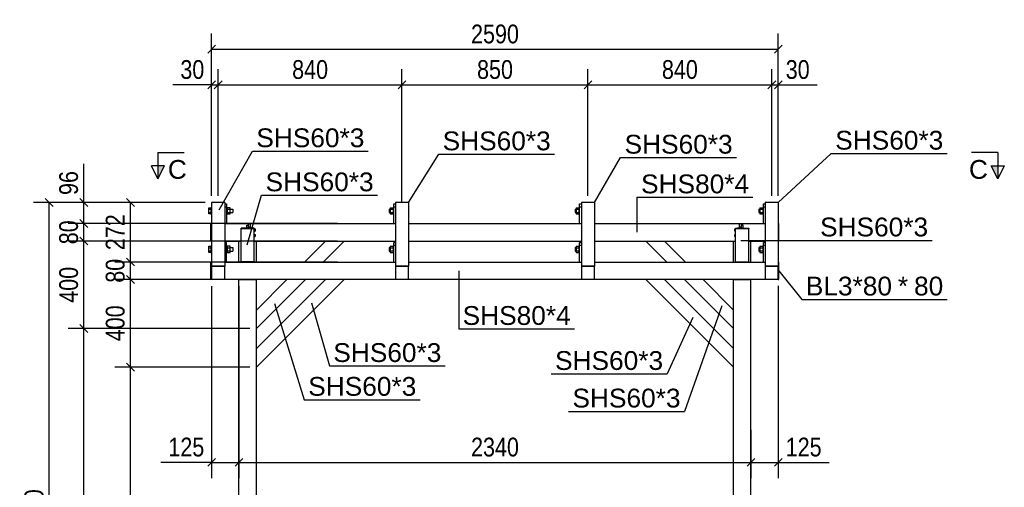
# Model space of a CAD drawing. Header units: millimetres. Extents: x 75 to 96588, y 16 to 10023.
# Tile 7 of 25: x 15721 to 20221, y 2539 to 4676. Entities that reach past the tile are written whole.
import ezdxf

# ---------------------------------------------------------------- set-up
doc = ezdxf.new("R2010")
doc.units = ezdxf.units.MM
doc.styles.add('Arial', font='ARIAL.TTF', dxfattribs={"height": 0.2})
doc.styles.add('Arial Narrow', font='ARIALN.TTF', dxfattribs={"height": 0.2})

# ---------------------------------------------------------------- blocks, each defined once
blk = doc.blocks.new('Part-76923 - 76567')
at = {"color": 7}
for p, q in [((16658.2, 3744.4), (17438.2, 3744.4)), ((17498.2, 3744.4), (18288.2, 3744.4)), ((18348.2, 3744.4), (19128.2, 3744.4)), ((16658.2, 3664.4), (16733.2, 3664.4)), ((16793.2, 3664.4), (17438.2, 3664.4)), ((17498.2, 3664.4), (18288.2, 3664.4)), ((18348.2, 3664.4), (18993.2, 3664.4)), ((19053.2, 3664.4), (19128.2, 3664.4))]:
    blk.add_line(p, q, dxfattribs=at)
blk = doc.blocks.new('Part-76938 - 76567')
at = {"color": 7}
for p, q in [((17498.2, 3841.1), (17438.2, 3841.1)), ((17438.2, 3841.1), (17438.2, 3840.9)), ((17498.2, 3840.9), (17438.2, 3840.9)), ((17498.2, 3841.1), (17498.2, 3840.9))]:
    blk.add_line(p, q, dxfattribs=at)
blk = doc.blocks.new('Bolt-76972 - 76567')
at = {"color": 7}
for p, q in [((17409.2, 3634.4), (17409.2, 3618.4)), ((17409.2, 3634.4), (17414.2, 3634.4)), ((17409.2, 3618.4), (17414.2, 3618.4)), ((17414.2, 3640.3), (17414.2, 3612.6)), ((17414.2, 3640.3), (17427.2, 3640.3)), ((17414.2, 3633.3), (17427.2, 3633.3)), ((17414.2, 3619.5), (17427.2, 3619.5)), ((17414.2, 3612.6), (17427.2, 3612.6)), ((17427.2, 3641.4), (17427.2, 3611.4)), ((17427.2, 3641.4), (17430.2, 3641.4)), ((17427.2, 3611.4), (17430.2, 3611.4))]:
    blk.add_line(p, q, dxfattribs=at)
blk = doc.blocks.new('Part-76587 - 76567')
at = {"color": 7}
for p, q in [((18983.2, 1012.6), (18983.2, 3488.4)), ((18983.2, 3488.4), (19063.2, 3488.4)), ((19063.2, 1012.6), (19063.2, 3488.4))]:
    blk.add_line(p, q, dxfattribs=at)
blk = doc.blocks.new('Part-76588 - 76567')
at = {"color": 7}
for p, q in [((18983.2, 3568.4), (18983.2, 3664.4)), ((18983.2, 3664.4), (18993.2, 3664.4)), ((19053.2, 3664.4), (19063.2, 3664.4)), ((19063.2, 3568.4), (19063.2, 3664.4))]:
    blk.add_line(p, q, dxfattribs=at)
blk = doc.blocks.new('Part-76589 - 76567')
at = {"color": 7}
for p, q in [((16723.2, 1012.6), (16723.2, 3488.4)), ((16723.2, 3488.4), (16803.2, 3488.4)), ((16803.2, 1012.6), (16803.2, 3488.4))]:
    blk.add_line(p, q, dxfattribs=at)
blk = doc.blocks.new('Part-76590 - 76567')
at = {"color": 7}
for p, q in [((16723.2, 3568.4), (16723.2, 3664.4)), ((16723.2, 3664.4), (16733.2, 3664.4)), ((16793.2, 3664.4), (16803.2, 3664.4)), ((16803.2, 3568.4), (16803.2, 3664.4))]:
    blk.add_line(p, q, dxfattribs=at)
blk = doc.blocks.new('Part-76962 - 76567')
at = {"color": 7}
for p, q in [((16759.2, 3723.6), (16759.2, 3736.3)), ((16759.2, 3736.3), (16767.2, 3736.3)), ((16759.2, 3723.6), (16767.2, 3723.6)), ((16767.2, 3723.6), (16767.2, 3727.2))]:
    blk.add_line(p, q, dxfattribs=at)
blk = doc.blocks.new('Part-76936 - 76567')
at = {"color": 7}
for p, q in [((19188.2, 3841.1), (19128.2, 3841.1)), ((19128.2, 3841.1), (19128.2, 3840.9)), ((19188.2, 3840.9), (19128.2, 3840.9)), ((19188.2, 3841.1), (19188.2, 3840.9))]:
    blk.add_line(p, q, dxfattribs=at)
blk = doc.blocks.new('Part-76932 - 76567')
at = {"color": 7}
for p, q in [((19188.2, 3744.4), (19191.2, 3744.4)), ((19191.2, 3664.4), (19191.2, 3744.4)), ((19188.2, 3664.4), (19191.2, 3664.4))]:
    blk.add_line(p, q, dxfattribs=at)
blk = doc.blocks.new('Part-76950 - 76567')
at = {"color": 7}
for p, q in [((19019.2, 3743.4), (19011.2, 3743.4)), ((19011.2, 3723.6), (19011.2, 3743.4)), ((19019.2, 3727.2), (19019.2, 3743.4)), ((19011.2, 3729.7), (19019.2, 3729.7))]:
    blk.add_line(p, q, dxfattribs=at)
blk = doc.blocks.new('Part-76952 - 76567')
at = {"color": 7}
for p, q in [((18993.2, 3723.6), (18993.2, 3722.1)), ((18993.2, 3723.6), (19053.2, 3723.6)), ((18993.2, 3722.1), (19053.2, 3722.1)), ((19053.2, 3723.6), (19053.2, 3722.1))]:
    blk.add_line(p, q, dxfattribs=at)
blk = doc.blocks.new('Part-93608 - 76567')
at = {"color": 7}
for p, q in [((19120.2, 3834.4), (19128.2, 3834.4)), ((19120.2, 3744.4), (19120.2, 3834.4)), ((19120.2, 3821.4), (19128.2, 3821.4)), ((19120.2, 3744.4), (19128.2, 3744.4))]:
    blk.add_line(p, q, dxfattribs=at)
blk = doc.blocks.new('Part-76921 - 76567')
at = {"color": 7}
for p, q in [((19188.2, 3840.9), (19128.2, 3840.9)), ((19128.2, 3840.9), (19128.2, 3549.5)), ((19188.2, 3840.9), (19188.2, 3549.5)), ((19188.2, 3549.5), (19128.2, 3549.5))]:
    blk.add_line(p, q, dxfattribs=at)
blk = doc.blocks.new('Part-76922 - 76567')
at = {"color": 7}
for p, q in [((16658.2, 3568.4), (17438.2, 3568.4)), ((17498.2, 3568.4), (18288.2, 3568.4)), ((18348.2, 3568.4), (19128.2, 3568.4)), ((16598.2, 3488.4), (16598.2, 3490.1)), ((19188.2, 3488.4), (16598.2, 3488.4)), ((19188.2, 3488.4), (19188.2, 3490.1))]:
    blk.add_line(p, q, dxfattribs=at)
blk = doc.blocks.new('Part-76924 - 76567')
at = {"color": 7}
for p, q in [((18993.2, 3569.7), (18993.2, 3722.1)), ((18993.2, 3722.1), (19053.2, 3722.1)), ((19053.2, 3569.7), (19053.2, 3722.1)), ((18993.2, 3569.7), (19053.2, 3569.7))]:
    blk.add_line(p, q, dxfattribs=at)
blk = doc.blocks.new('Part-76929 - 76567')
at = {"color": 7}
for p, q in [((16658.2, 3840.9), (16598.2, 3840.9)), ((16598.2, 3840.9), (16598.2, 3549.5)), ((16658.2, 3840.9), (16658.2, 3549.5)), ((16658.2, 3549.5), (16598.2, 3549.5))]:
    blk.add_line(p, q, dxfattribs=at)
blk = doc.blocks.new('Part-76930 - 76567')
at = {"color": 7}
for p, q in [((17498.2, 3840.9), (17438.2, 3840.9)), ((17438.2, 3840.9), (17438.2, 3549.5)), ((17498.2, 3840.9), (17498.2, 3549.5)), ((17498.2, 3549.5), (17438.2, 3549.5))]:
    blk.add_line(p, q, dxfattribs=at)
blk = doc.blocks.new('Part-76931 - 76567')
at = {"color": 7}
for p, q in [((18348.2, 3840.9), (18288.2, 3840.9)), ((18288.2, 3840.9), (18288.2, 3549.5)), ((18348.2, 3840.9), (18348.2, 3549.5)), ((18348.2, 3549.5), (18288.2, 3549.5))]:
    blk.add_line(p, q, dxfattribs=at)
blk = doc.blocks.new('Part-76933 - 76567')
at = {"color": 7}
for p, q in [((19188.2, 3568.4), (19191.2, 3568.4)), ((19191.2, 3488.4), (19191.2, 3568.4)), ((19188.2, 3488.4), (19188.2, 3490.1)), ((19188.2, 3488.4), (19191.2, 3488.4))]:
    blk.add_line(p, q, dxfattribs=at)
blk = doc.blocks.new('Part-76934 - 76567')
at = {"color": 7}
for p, q in [((16595.2, 3568.4), (16598.2, 3568.4)), ((16595.2, 3488.4), (16595.2, 3568.4)), ((16598.2, 3488.4), (16595.2, 3488.4)), ((16598.2, 3488.4), (16598.2, 3490.1))]:
    blk.add_line(p, q, dxfattribs=at)
blk = doc.blocks.new('Part-76935 - 76567')
at = {"color": 7}
for p, q in [((16595.2, 3744.4), (16598.2, 3744.4)), ((16595.2, 3664.4), (16595.2, 3744.4)), ((16598.2, 3664.4), (16595.2, 3664.4))]:
    blk.add_line(p, q, dxfattribs=at)
blk = doc.blocks.new('Part-76937 - 76567')
at = {"color": 7}
for p, q in [((18348.2, 3841.1), (18288.2, 3841.1)), ((18288.2, 3841.1), (18288.2, 3840.9)), ((18348.2, 3840.9), (18288.2, 3840.9)), ((18348.2, 3841.1), (18348.2, 3840.9))]:
    blk.add_line(p, q, dxfattribs=at)
blk = doc.blocks.new('Part-76939 - 76567')
at = {"color": 7}
for p, q in [((16658.2, 3841.1), (16598.2, 3841.1)), ((16598.2, 3841.1), (16598.2, 3840.9)), ((16658.2, 3840.9), (16598.2, 3840.9)), ((16658.2, 3841.1), (16658.2, 3840.9))]:
    blk.add_line(p, q, dxfattribs=at)
blk = doc.blocks.new('Part-76940 - 76567')
at = {"color": 7}
for p, q in [((19128.2, 3549.5), (19188.2, 3549.5)), ((19128.2, 3549.5), (19128.2, 3549.4)), ((19128.2, 3549.4), (19128.2, 3490.1)), ((19188.2, 3549.4), (19128.2, 3549.4)), ((19188.2, 3549.5), (19188.2, 3549.4)), ((19188.2, 3490.1), (19188.2, 3549.4)), ((19128.2, 3490.1), (19188.2, 3490.1))]:
    blk.add_line(p, q, dxfattribs=at)
blk = doc.blocks.new('Part-76941 - 76567')
at = {"color": 7}
for p, q in [((18288.2, 3549.5), (18348.2, 3549.5)), ((18288.2, 3549.5), (18288.2, 3549.4)), ((18288.2, 3549.4), (18288.2, 3490.1)), ((18348.2, 3549.4), (18288.2, 3549.4)), ((18348.2, 3549.5), (18348.2, 3549.4)), ((18348.2, 3490.1), (18348.2, 3549.4)), ((18288.2, 3490.1), (18348.2, 3490.1))]:
    blk.add_line(p, q, dxfattribs=at)
blk = doc.blocks.new('Part-76942 - 76567')
at = {"color": 7}
for p, q in [((17438.2, 3549.5), (17498.2, 3549.5)), ((17438.2, 3549.5), (17438.2, 3549.4)), ((17438.2, 3549.4), (17438.2, 3490.1)), ((17498.2, 3549.4), (17438.2, 3549.4)), ((17498.2, 3549.5), (17498.2, 3549.4)), ((17498.2, 3490.1), (17498.2, 3549.4)), ((17438.2, 3490.1), (17498.2, 3490.1))]:
    blk.add_line(p, q, dxfattribs=at)
blk = doc.blocks.new('Part-76943 - 76567')
at = {"color": 7}
for p, q in [((16598.2, 3549.5), (16658.2, 3549.5)), ((16598.2, 3549.5), (16598.2, 3549.4)), ((16598.2, 3549.4), (16598.2, 3490.1)), ((16658.2, 3549.4), (16598.2, 3549.4)), ((16658.2, 3549.5), (16658.2, 3549.4)), ((16658.2, 3490.1), (16658.2, 3549.4)), ((16598.2, 3490.1), (16658.2, 3490.1))]:
    blk.add_line(p, q, dxfattribs=at)
blk = doc.blocks.new('Part-76948 - 76567')
at = {"color": 7}
for p, q in [((18993.2, 3568.4), (18993.2, 3569.7)), ((18993.2, 3569.7), (19053.2, 3569.7)), ((19053.2, 3569.7), (19053.2, 3568.4))]:
    blk.add_line(p, q, dxfattribs=at)
blk = doc.blocks.new('Part-76951 - 76567')
at = {"color": 7}
for p, q in [((19027.2, 3736.3), (19019.2, 3736.3)), ((19027.2, 3723.6), (19027.2, 3736.3)), ((19019.2, 3723.6), (19019.2, 3727.2)), ((19027.2, 3723.6), (19019.2, 3723.6))]:
    blk.add_line(p, q, dxfattribs=at)
blk = doc.blocks.new('Bolt-76953 - 76567')
at = {"color": 7}
for p, q in [((18989.2, 3709.8), (18989.2, 3719.5)), ((18989.2, 3719.5), (18993.2, 3719.5)), ((18989.2, 3709.6), (18989.2, 3709.8)), ((18989.2, 3709.6), (18993.2, 3709.6)), ((18989.2, 3685.2), (18989.2, 3694.9)), ((18989.2, 3694.9), (18993.2, 3694.9)), ((19001.2, 3723.6), (19001.2, 3724.2)), ((19001.2, 3724.2), (19009.2, 3724.2)), ((19009.2, 3723.6), (19009.2, 3724.4)), ((19009.2, 3724.4), (19011.2, 3724.4)), ((19027.2, 3724.4), (19029.2, 3724.4)), ((19029.2, 3723.6), (19029.2, 3724.4)), ((18989.2, 3685), (18989.2, 3685.2)), ((18989.2, 3685), (18993.2, 3685))]:
    blk.add_line(p, q, dxfattribs=at)
blk = doc.blocks.new('Part-76954 - 76567')
at = {"color": 7}
for p, q in [((16733.2, 3569.7), (16733.2, 3722.1)), ((16733.2, 3722.1), (16793.2, 3722.1)), ((16793.2, 3569.7), (16793.2, 3722.1)), ((16733.2, 3569.7), (16793.2, 3569.7))]:
    blk.add_line(p, q, dxfattribs=at)
blk = doc.blocks.new('Part-93605 - 76567')
at = {"color": 7}
for p, q in [((18280.2, 3834.4), (18288.2, 3834.4)), ((18280.2, 3744.4), (18280.2, 3834.4)), ((18280.2, 3821.4), (18288.2, 3821.4)), ((18280.2, 3744.4), (18288.2, 3744.4))]:
    blk.add_line(p, q, dxfattribs=at)
blk = doc.blocks.new('Part-76958 - 76567')
at = {"color": 7}
for p, q in [((16793.2, 3569.7), (16733.2, 3569.7)), ((16733.2, 3569.7), (16733.2, 3568.4)), ((16793.2, 3568.4), (16793.2, 3569.7))]:
    blk.add_line(p, q, dxfattribs=at)
blk = doc.blocks.new('Part-76961 - 76567')
at = {"color": 7}
for p, q in [((16767.2, 3727.2), (16767.2, 3743.4)), ((16767.2, 3743.4), (16775.2, 3743.4)), ((16775.2, 3723.6), (16775.2, 3743.4)), ((16767.2, 3729.7), (16775.2, 3729.7))]:
    blk.add_line(p, q, dxfattribs=at)
blk = doc.blocks.new('Part-76963 - 76567')
at = {"color": 7}
for p, q in [((16793.2, 3723.6), (16733.2, 3723.6)), ((16733.2, 3722.1), (16733.2, 3723.6)), ((16793.2, 3722.1), (16733.2, 3722.1)), ((16793.2, 3722.1), (16793.2, 3723.6))]:
    blk.add_line(p, q, dxfattribs=at)
blk = doc.blocks.new('Bolt-76964 - 76567')
at = {"color": 7}
for p, q in [((16757.2, 3723.6), (16757.2, 3724.4)), ((16757.2, 3724.4), (16759.2, 3724.4)), ((16775.2, 3724.4), (16777.2, 3724.4)), ((16777.2, 3723.6), (16777.2, 3724.4)), ((16785.2, 3724.2), (16777.2, 3724.2)), ((16785.2, 3723.6), (16785.2, 3724.2)), ((16793.2, 3719.5), (16797.2, 3719.5)), ((16793.2, 3709.6), (16797.2, 3709.6)), ((16793.2, 3694.9), (16797.2, 3694.9)), ((16797.2, 3719.5), (16797.2, 3709.6)), ((16797.2, 3694.9), (16797.2, 3685)), ((16793.2, 3685), (16797.2, 3685))]:
    blk.add_line(p, q, dxfattribs=at)
blk = doc.blocks.new('Part-76971 - 76567')
at = {"color": 7}
for p, q in [((17430.2, 3658.4), (17438.2, 3658.4)), ((17430.2, 3568.4), (17430.2, 3658.4)), ((17430.2, 3645.4), (17438.2, 3645.4)), ((17430.2, 3568.4), (17438.2, 3568.4))]:
    blk.add_line(p, q, dxfattribs=at)
blk = doc.blocks.new('Part-76974 - 76567')
at = {"color": 7}
for p, q in [((16666.1, 3658.4), (16658.2, 3658.4)), ((16658.2, 3645.4), (16666.1, 3645.4)), ((16666.1, 3568.4), (16666.1, 3658.4))]:
    blk.add_line(p, q, dxfattribs=at)
blk = doc.blocks.new('Bolt-76975 - 76567')
at = {"color": 7}
for p, q in [((16585.2, 3640.3), (16595.2, 3640.3)), ((16585.2, 3612.6), (16585.2, 3640.3)), ((16585.2, 3633.3), (16595.2, 3633.3)), ((16585.2, 3619.5), (16595.2, 3619.5)), ((16595.2, 3612.6), (16585.2, 3612.6)), ((16595.2, 3641.4), (16595.2, 3611.4)), ((16595.2, 3641.4), (16598.2, 3641.4)), ((16595.2, 3611.4), (16598.2, 3611.4)), ((16666.1, 3641.4), (16669.1, 3641.4)), ((16666.1, 3611.4), (16669.1, 3611.4)), ((16669.1, 3641.4), (16669.1, 3611.4)), ((16682.1, 3640.3), (16669.1, 3640.3)), ((16669.1, 3633.3), (16682.1, 3633.3)), ((16669.1, 3619.5), (16682.1, 3619.5)), ((16669.1, 3612.6), (16682.1, 3612.6)), ((16682.1, 3612.6), (16682.1, 3640.3)), ((16682.1, 3634.4), (16695.2, 3634.4)), ((16682.1, 3618.4), (16695.2, 3618.4)), ((16695.2, 3634.4), (16695.2, 3618.4))]:
    blk.add_line(p, q, dxfattribs=at)
blk = doc.blocks.new('Part-76979 - 76567')
at = {"color": 7}
for p, q in [((17430.2, 3834.4), (17438.2, 3834.4)), ((17430.2, 3744.4), (17430.2, 3834.4)), ((17430.2, 3821.4), (17438.2, 3821.4)), ((17430.2, 3744.4), (17438.2, 3744.4))]:
    blk.add_line(p, q, dxfattribs=at)
blk = doc.blocks.new('Part-76980 - 76567')
at = {"color": 7}
for p, q in [((16658.2, 3834.4), (16666.2, 3834.4)), ((16666.2, 3834.4), (16666.2, 3744.4)), ((16658.2, 3821.4), (16666.2, 3821.4)), ((16666.2, 3744.4), (16658.2, 3744.4))]:
    blk.add_line(p, q, dxfattribs=at)
blk = doc.blocks.new('Bolt-76983 - 76567')
at = {"color": 7}
for p, q in [((17409.2, 3810.4), (17409.2, 3794.4)), ((17409.2, 3810.4), (17414.2, 3810.4)), ((17409.2, 3794.4), (17414.2, 3794.4)), ((17414.2, 3816.3), (17414.2, 3788.6)), ((17414.2, 3816.3), (17427.2, 3816.3)), ((17414.2, 3809.3), (17427.2, 3809.3)), ((17414.2, 3795.5), (17427.2, 3795.5)), ((17414.2, 3788.6), (17427.2, 3788.6)), ((17427.2, 3817.4), (17427.2, 3787.4)), ((17427.2, 3817.4), (17430.2, 3817.4)), ((17427.2, 3787.4), (17430.2, 3787.4))]:
    blk.add_line(p, q, dxfattribs=at)
blk = doc.blocks.new('Bolt-76984 - 76567')
at = {"color": 7}
for p, q in [((16585.2, 3816.3), (16595.2, 3816.3)), ((16585.2, 3788.6), (16585.2, 3816.3)), ((16585.2, 3809.3), (16595.2, 3809.3)), ((16585.2, 3795.5), (16595.2, 3795.5)), ((16595.2, 3788.6), (16585.2, 3788.6)), ((16595.2, 3817.4), (16595.2, 3787.4)), ((16595.2, 3817.4), (16598.2, 3817.4)), ((16595.2, 3787.4), (16598.2, 3787.4)), ((16666.2, 3817.4), (16669.2, 3817.4)), ((16666.2, 3787.4), (16669.2, 3787.4)), ((16669.2, 3817.4), (16669.2, 3787.4)), ((16682.2, 3816.3), (16669.2, 3816.3)), ((16669.2, 3809.3), (16682.2, 3809.3)), ((16669.2, 3795.5), (16682.2, 3795.5)), ((16669.2, 3788.6), (16682.2, 3788.6)), ((16682.2, 3788.6), (16682.2, 3816.3)), ((16682.2, 3810.4), (16695.2, 3810.4)), ((16682.2, 3794.4), (16695.2, 3794.4)), ((16695.2, 3810.4), (16695.2, 3794.4))]:
    blk.add_line(p, q, dxfattribs=at)
blk = doc.blocks.new('Part-77001 - 76567')
at = {"color": 7}
for p, q in [((18583.2, 3664.4), (18679.2, 3568.4)), ((18668.1, 3664.4), (18764.1, 3568.4)), ((18759.2, 3488.4), (18983.2, 3264.4)), ((18844.1, 3488.4), (18983.2, 3349.3))]:
    blk.add_line(p, q, dxfattribs=at)
blk = doc.blocks.new('Part-77004 - 76567')
at = {"color": 7}
for p, q in [((17022.4, 3568.4), (17118.4, 3664.4)), ((17107.2, 3568.4), (17203.2, 3664.4)), ((16803.2, 3349.3), (16942.4, 3488.4)), ((16803.2, 3264.4), (17027.2, 3488.4))]:
    blk.add_line(p, q, dxfattribs=at)
blk = doc.blocks.new('Part-77007 - 76567')
at = {"color": 7}
for p, q in [((18583.2, 3488.4), (18983.2, 3088.4)), ((18668.1, 3488.4), (18983.2, 3173.3))]:
    blk.add_line(p, q, dxfattribs=at)
blk = doc.blocks.new('Part-93599 - 76567')
at = {"color": 7}
for p, q in [((18280.2, 3658.4), (18288.2, 3658.4)), ((18280.2, 3568.4), (18280.2, 3658.4)), ((18280.2, 3645.4), (18288.2, 3645.4)), ((18280.2, 3568.4), (18288.2, 3568.4))]:
    blk.add_line(p, q, dxfattribs=at)
blk = doc.blocks.new('Part-77008 - 76567')
at = {"color": 7}
for p, q in [((16803.2, 3173.3), (17118.4, 3488.4)), ((16803.2, 3088.4), (17203.2, 3488.4))]:
    blk.add_line(p, q, dxfattribs=at)
blk = doc.blocks.new('Bolt-93600 - 76567')
at = {"color": 7}
for p, q in [((18259.2, 3634.4), (18259.2, 3618.4)), ((18259.2, 3634.4), (18264.2, 3634.4)), ((18259.2, 3618.4), (18264.2, 3618.4)), ((18264.2, 3640.3), (18264.2, 3612.6)), ((18264.2, 3640.3), (18277.2, 3640.3)), ((18264.2, 3633.3), (18277.2, 3633.3)), ((18264.2, 3619.5), (18277.2, 3619.5)), ((18264.2, 3612.6), (18277.2, 3612.6)), ((18277.2, 3641.4), (18277.2, 3611.4)), ((18277.2, 3641.4), (18280.2, 3641.4)), ((18277.2, 3611.4), (18280.2, 3611.4))]:
    blk.add_line(p, q, dxfattribs=at)
blk = doc.blocks.new('Part-93602 - 76567')
at = {"color": 7}
for p, q in [((19120.2, 3658.4), (19128.2, 3658.4)), ((19120.2, 3568.4), (19120.2, 3658.4)), ((19120.2, 3645.4), (19128.2, 3645.4)), ((19120.2, 3568.4), (19128.2, 3568.4))]:
    blk.add_line(p, q, dxfattribs=at)
blk = doc.blocks.new('Bolt-93603 - 76567')
at = {"color": 7}
for p, q in [((19099.2, 3634.4), (19099.2, 3618.4)), ((19099.2, 3634.4), (19104.2, 3634.4)), ((19099.2, 3618.4), (19104.2, 3618.4)), ((19104.2, 3640.3), (19104.2, 3612.6)), ((19104.2, 3640.3), (19117.2, 3640.3)), ((19104.2, 3633.3), (19117.2, 3633.3)), ((19104.2, 3619.5), (19117.2, 3619.5)), ((19104.2, 3612.6), (19117.2, 3612.6)), ((19117.2, 3641.4), (19117.2, 3611.4)), ((19117.2, 3641.4), (19120.2, 3641.4)), ((19117.2, 3611.4), (19120.2, 3611.4))]:
    blk.add_line(p, q, dxfattribs=at)
blk = doc.blocks.new('Bolt-93606 - 76567')
at = {"color": 7}
for p, q in [((18259.2, 3810.4), (18259.2, 3794.4)), ((18259.2, 3810.4), (18264.2, 3810.4)), ((18259.2, 3794.4), (18264.2, 3794.4)), ((18264.2, 3816.3), (18264.2, 3788.6)), ((18264.2, 3816.3), (18277.2, 3816.3)), ((18264.2, 3809.3), (18277.2, 3809.3)), ((18264.2, 3795.5), (18277.2, 3795.5)), ((18264.2, 3788.6), (18277.2, 3788.6)), ((18277.2, 3817.4), (18277.2, 3787.4)), ((18277.2, 3817.4), (18280.2, 3817.4)), ((18277.2, 3787.4), (18280.2, 3787.4))]:
    blk.add_line(p, q, dxfattribs=at)
blk = doc.blocks.new('Bolt-93609 - 76567')
at = {"color": 7}
for p, q in [((19099.2, 3810.4), (19099.2, 3794.4)), ((19099.2, 3810.4), (19104.2, 3810.4)), ((19099.2, 3794.4), (19104.2, 3794.4)), ((19104.2, 3816.3), (19104.2, 3788.6)), ((19104.2, 3816.3), (19117.2, 3816.3)), ((19104.2, 3809.3), (19117.2, 3809.3)), ((19104.2, 3795.5), (19117.2, 3795.5)), ((19104.2, 3788.6), (19117.2, 3788.6)), ((19117.2, 3817.4), (19117.2, 3787.4)), ((19117.2, 3817.4), (19120.2, 3817.4)), ((19117.2, 3787.4), (19120.2, 3787.4))]:
    blk.add_line(p, q, dxfattribs=at)
blk = doc.blocks.new('StraightDimension-79346 - 76567')
at = {"color": 174}
for p, q in [((16245.1, 3070.4), (16209.1, 3106.4)), ((16773.2, 3088.4), (16155.1, 3088.4)), ((16227.1, 1000.6), (16227.1, 3088.4)), ((16693.2, 1000.6), (16155.1, 1000.6)), ((16209.1, 1018.6), (16245.1, 982.6))]:
    blk.add_line(p, q, dxfattribs=at)
at = {"color": 30, "style": 'Arial Narrow'}
blk.add_text('2088', height=85.9, rotation=90.0002, dxfattribs=at).set_placement((16200.1, 1935.1))
blk = doc.blocks.new('StraightDimension-79486 - 76567')
at = {"color": 174}
for p, q in [((16628.2, 3870.9), (16628.2, 4450.2)), ((17468.2, 3841.3), (17468.2, 4450.2)), ((16646.2, 4396.2), (16610.2, 4360.2)), ((16628.2, 4378.2), (17468.2, 4378.2)), ((17450.2, 4360.2), (17486.2, 4396.2))]:
    blk.add_line(p, q, dxfattribs=at)
at = {"color": 30, "style": 'Arial Narrow'}
blk.add_text('840', height=85.9, dxfattribs=at).set_placement((16966.2, 4405.2))
blk = doc.blocks.new('StraightDimension-79345 - 76567')
at = {"color": 174}
for p, q in [((17173.2, 3488.4), (16155.1, 3488.4)), ((16245.1, 3470.4), (16209.1, 3506.4)), ((16227.1, 3088.4), (16227.1, 3488.4)), ((16209.1, 3106.4), (16245.1, 3070.4)), ((16773.2, 3088.4), (16155.1, 3088.4))]:
    blk.add_line(p, q, dxfattribs=at)
at = {"color": 30, "style": 'Arial Narrow'}
blk.add_text('400', height=85.9, rotation=90.0002, dxfattribs=at).set_placement((16200.1, 3206.4))
blk = doc.blocks.new('StraightDimension-79704 - 76567')
at = {"color": 174}
for p, q in [((16723.2, 3458.4), (16723.2, 2581.2)), ((19063.2, 2802.5), (19063.2, 2581.2)), ((16741.2, 2671.2), (16705.2, 2635.2)), ((19045.2, 2635.2), (19081.2, 2671.2)), ((16723.2, 2653.2), (19063.2, 2653.2))]:
    blk.add_line(p, q, dxfattribs=at)
at = {"color": 30, "style": 'Arial Narrow'}
blk.add_text('2340', height=85.9, dxfattribs=at).set_placement((17783.8, 2680.2))
blk = doc.blocks.new('StraightDimension-79343 - 76567')
at = {"color": 174}
for p, q in [((16568.2, 3840.9), (16155.1, 3840.9)), ((16245.1, 3822.9), (16209.1, 3858.9)), ((16227.1, 3568.4), (16227.1, 3840.9)), ((17173.2, 3568.4), (16155.1, 3568.4)), ((16209.1, 3586.4), (16245.1, 3550.4))]:
    blk.add_line(p, q, dxfattribs=at)
at = {"color": 30, "style": 'Arial Narrow'}
blk.add_text('272', height=85.9, rotation=90.0002, dxfattribs=at).set_placement((16200.1, 3622.6))
blk = doc.blocks.new('StraightDimension-79401 - 76567')
at = {"color": 174}
for p, q in [((17173.2, 3664.4), (15942.2, 3664.4)), ((16032.2, 3646.4), (15996.2, 3682.4)), ((16014.2, 3264.4), (16014.2, 3664.4)), ((16773.2, 3264.4), (15942.2, 3264.4)), ((15996.2, 3282.4), (16032.2, 3246.4))]:
    blk.add_line(p, q, dxfattribs=at)
at = {"color": 30, "style": 'Arial Narrow'}
blk.add_text('400', height=85.9, rotation=90.0002, dxfattribs=at).set_placement((15987.2, 3382.4))
blk = doc.blocks.new('StraightDimension-79344 - 76567')
at = {"color": 174}
for p, q in [((17173.2, 3568.4), (16155.1, 3568.4)), ((16245.1, 3550.4), (16209.1, 3586.4)), ((16227.1, 3488.4), (16227.1, 3568.4)), ((17173.2, 3488.4), (16155.1, 3488.4)), ((16209.1, 3506.4), (16245.1, 3470.4))]:
    blk.add_line(p, q, dxfattribs=at)
at = {"color": 30, "style": 'Arial Narrow'}
blk.add_text('80', height=85.9, rotation=90.0002, dxfattribs=at).set_placement((16200.1, 3473.7))
blk = doc.blocks.new('StraightDimension-79399 - 76567')
at = {"color": 174}
for p, q in [((16014.2, 3840.9), (16014.2, 4017.8)), ((16014.2, 3840.9), (16014.2, 4017.8)), ((16568.2, 3840.9), (15942.2, 3840.9)), ((16032.2, 3822.9), (15996.2, 3858.9)), ((16014.2, 3744.4), (16014.2, 3840.9)), ((17173.2, 3744.4), (15942.2, 3744.4)), ((15996.2, 3762.4), (16032.2, 3726.4))]:
    blk.add_line(p, q, dxfattribs=at)
at = {"color": 30, "style": 'Arial Narrow'}
blk.add_text('96', height=85.9, rotation=90.0002, dxfattribs=at).set_placement((15987.2, 3874.7))
blk = doc.blocks.new('StraightDimension-79400 - 76567')
at = {"color": 174}
for p, q in [((17173.2, 3744.4), (15942.2, 3744.4)), ((16032.2, 3726.4), (15996.2, 3762.4)), ((16014.2, 3664.4), (16014.2, 3744.4)), ((17173.2, 3664.4), (15942.2, 3664.4)), ((15996.2, 3682.4), (16032.2, 3646.4))]:
    blk.add_line(p, q, dxfattribs=at)
at = {"color": 30, "style": 'Arial Narrow'}
blk.add_text('80', height=85.9, rotation=90.0002, dxfattribs=at).set_placement((15987.2, 3649.7))
blk = doc.blocks.new('StraightDimension-79402 - 76567')
at = {"color": 174}
for p, q in [((16773.2, 3264.4), (15942.2, 3264.4)), ((16032.2, 3246.4), (15996.2, 3282.4)), ((16014.2, 1000.6), (16014.2, 3264.4)), ((16693.2, 1000.6), (15942.2, 1000.6)), ((15996.2, 1018.6), (16032.2, 982.6))]:
    blk.add_line(p, q, dxfattribs=at)
at = {"color": 30, "style": 'Arial Narrow'}
blk.add_text('2264', height=85.9, rotation=90.0002, dxfattribs=at).set_placement((15987.2, 2023.1))
blk = doc.blocks.new('StraightDimension-79455 - 76567')
at = {"color": 174}
for p, q in [((16568.2, 3840.9), (15783.9, 3840.9)), ((15873.9, 3822.9), (15837.9, 3858.9)), ((15855.9, 1000.6), (15855.9, 3840.9)), ((16693.2, 1000.6), (15783.9, 1000.6)), ((15837.9, 1018.6), (15873.9, 982.6))]:
    blk.add_line(p, q, dxfattribs=at)
at = {"color": 30, "style": 'Arial Narrow'}
blk.add_text('2840', height=85.9, rotation=90.0002, dxfattribs=at).set_placement((15828.9, 2311.3))
blk = doc.blocks.new('StraightDimension-79472 - 76567')
at = {"color": 174}
for p, q in [((16598.2, 3870.9), (16598.2, 4612.7)), ((19188.2, 3870.9), (19188.2, 4612.7)), ((16616.2, 4558.7), (16580.2, 4522.7)), ((19170.2, 4522.7), (19206.2, 4558.7)), ((16598.2, 4540.7), (19188.2, 4540.7))]:
    blk.add_line(p, q, dxfattribs=at)
at = {"color": 30, "style": 'Arial Narrow'}
blk.add_text('2590', height=85.9, dxfattribs=at).set_placement((17783.8, 4567.7))
blk = doc.blocks.new('StraightDimension-79483 - 76567')
at = {"color": 174}
for p, q in [((19158.2, 3870.9), (19158.2, 4450.2)), ((19188.2, 3870.9), (19188.2, 4450.2)), ((19140.2, 4360.2), (19176.2, 4396.2)), ((19158.2, 4378.2), (19188.2, 4378.2)), ((19206.2, 4396.2), (19170.2, 4360.2)), ((19188.2, 4378.2), (19365.2, 4378.2)), ((19188.2, 4378.2), (19365.2, 4378.2))]:
    blk.add_line(p, q, dxfattribs=at)
at = {"color": 30, "style": 'Arial Narrow'}
blk.add_text('30', height=85.9, dxfattribs=at).set_placement((19222, 4405.2))
blk = doc.blocks.new('StraightDimension-79484 - 76567')
at = {"color": 174}
for p, q in [((18318.2, 3870.9), (18318.2, 4450.2)), ((19158.2, 3870.9), (19158.2, 4450.2)), ((18336.2, 4396.2), (18300.2, 4360.2)), ((18318.2, 4378.2), (19158.2, 4378.2)), ((19140.2, 4360.2), (19176.2, 4396.2))]:
    blk.add_line(p, q, dxfattribs=at)
at = {"color": 30, "style": 'Arial Narrow'}
blk.add_text('840', height=85.9, dxfattribs=at).set_placement((18656.2, 4405.2))
blk = doc.blocks.new('StraightDimension-79485 - 76567')
at = {"color": 174}
for p, q in [((17468.2, 3841.3), (17468.2, 4450.2)), ((18318.2, 3870.9), (18318.2, 4450.2)), ((17486.2, 4396.2), (17450.2, 4360.2)), ((17468.2, 4378.2), (18318.2, 4378.2)), ((18300.2, 4360.2), (18336.2, 4396.2))]:
    blk.add_line(p, q, dxfattribs=at)
at = {"color": 30, "style": 'Arial Narrow'}
blk.add_text('850', height=85.9, dxfattribs=at).set_placement((17811.2, 4405.2))
blk = doc.blocks.new('StraightDimension-79487 - 76567')
at = {"color": 174}
for p, q in [((16598.2, 3870.9), (16598.2, 4450.2)), ((16628.2, 3870.9), (16628.2, 4450.2)), ((16598.2, 4378.2), (16421.3, 4378.2)), ((16598.2, 4378.2), (16421.3, 4378.2)), ((16580.2, 4360.2), (16616.2, 4396.2)), ((16598.2, 4378.2), (16628.2, 4378.2)), ((16646.2, 4396.2), (16610.2, 4360.2))]:
    blk.add_line(p, q, dxfattribs=at)
at = {"color": 30, "style": 'Arial Narrow'}
blk.add_text('30', height=85.9, dxfattribs=at).set_placement((16455.1, 4405.2))
blk = doc.blocks.new('StraightDimension-79703 - 76567')
at = {"color": 174}
for p, q in [((19188.2, 3460.3), (19188.2, 2581.2)), ((19063.2, 2802.5), (19063.2, 2581.2)), ((19081.2, 2671.2), (19045.2, 2635.2)), ((19170.2, 2635.2), (19206.2, 2671.2)), ((19063.2, 2653.2), (19188.2, 2653.2)), ((19188.2, 2653.2), (19419.9, 2653.2)), ((19188.2, 2653.2), (19419.9, 2653.2))]:
    blk.add_line(p, q, dxfattribs=at)
at = {"color": 30, "style": 'Arial Narrow'}
blk.add_text('125', height=85.9, dxfattribs=at).set_placement((19222, 2680.2))
blk = doc.blocks.new('StraightDimension-79705 - 76567')
at = {"color": 174}
for p, q in [((16598.2, 3458.4), (16598.2, 2581.2)), ((16723.2, 3458.4), (16723.2, 2581.2)), ((16616.2, 2671.2), (16580.2, 2635.2)), ((16705.2, 2635.2), (16741.2, 2671.2)), ((16598.2, 2653.2), (16366.6, 2653.2)), ((16598.2, 2653.2), (16366.6, 2653.2)), ((16598.2, 2653.2), (16723.2, 2653.2))]:
    blk.add_line(p, q, dxfattribs=at)
at = {"color": 30, "style": 'Arial Narrow'}
blk.add_text('125', height=85.9, dxfattribs=at).set_placement((16400.4, 2680.2))
blk = doc.blocks.new('Mark-77034 - 76567')
at = {"color": 136}
for p, q in [((19017.1, 3667.6), (19361, 3667.6)), ((19361, 3667.6), (19890.8, 3667.6))]:
    blk.add_line(p, q, dxfattribs=at)
at = {"color": 30, "style": 'Arial'}
blk.add_text('SHS60*3', height=85.96, dxfattribs=at).set_placement((19379, 3685.6))
blk = doc.blocks.new('Mark-77032 - 76567')
at = {"color": 136}
for p, q in [((17727.3, 3528.9), (17727.3, 3263.2)), ((17727.3, 3263.2), (18257.1, 3263.2))]:
    blk.add_line(p, q, dxfattribs=at)
at = {"color": 30, "style": 'Arial'}
blk.add_text('SHS80*4', height=85.96, dxfattribs=at).set_placement((17745.3, 3281.2))
blk = doc.blocks.new('Mark-77056 - 76567')
at = {"color": 136}
for p, q in [((16761.1, 3647.1), (16826.7, 3873.8)), ((16826.7, 3873.8), (17356.5, 3873.8))]:
    blk.add_line(p, q, dxfattribs=at)
at = {"color": 30, "style": 'Arial'}
blk.add_text('SHS60*3', height=85.96, dxfattribs=at).set_placement((16844.7, 3891.8))
blk = doc.blocks.new('Mark-77066 - 76567')
at = {"color": 136}
for p, q in [((17053.9, 3381.5), (17136.3, 3093.8)), ((17136.3, 3093.8), (17666.1, 3093.8))]:
    blk.add_line(p, q, dxfattribs=at)
at = {"color": 30, "style": 'Arial'}
blk.add_text('SHS60*3', height=85.96, dxfattribs=at).set_placement((17154.3, 3111.8))
blk = doc.blocks.new('Mark-77064 - 76567')
at = {"color": 136}
for p, q in [((16886, 3379.6), (17021.6, 2939.4)), ((17021.6, 2939.4), (17551.4, 2939.4))]:
    blk.add_line(p, q, dxfattribs=at)
at = {"color": 30, "style": 'Arial'}
blk.add_text('SHS60*3', height=85.96, dxfattribs=at).set_placement((17039.6, 2957.4))
blk = doc.blocks.new('Mark-77031 - 76567')
at = {"color": 136}
for p, q in [((19188.2, 3840.9), (19430.3, 4064.1)), ((19430.3, 4064.1), (19960, 4064.1))]:
    blk.add_line(p, q, dxfattribs=at)
at = {"color": 30, "style": 'Arial'}
blk.add_text('SHS60*3', height=85.96, dxfattribs=at).set_placement((19448.3, 4082.1))
blk = doc.blocks.new('Mark-77033 - 76567')
at = {"color": 136}
for p, q in [((18542.8, 3705.4), (18542.8, 3864.5)), ((18542.8, 3864.5), (19072.5, 3864.5))]:
    blk.add_line(p, q, dxfattribs=at)
at = {"color": 30, "style": 'Arial'}
blk.add_text('SHS80*4', height=85.96, dxfattribs=at).set_placement((18560.8, 3882.5))
blk = doc.blocks.new('Mark-77035 - 76567')
at = {"color": 136}
for p, q in [((16632.7, 3806.3), (16784.4, 4075.1)), ((16784.4, 4075.1), (17314.2, 4075.1))]:
    blk.add_line(p, q, dxfattribs=at)
at = {"color": 30, "style": 'Arial'}
blk.add_text('SHS60*3', height=85.96, dxfattribs=at).set_placement((16802.4, 4093.1))
blk = doc.blocks.new('Mark-77036 - 76567')
at = {"color": 136}
for p, q in [((17498.2, 3840.9), (17636, 4061)), ((17636, 4061), (18165.8, 4061))]:
    blk.add_line(p, q, dxfattribs=at)
at = {"color": 30, "style": 'Arial'}
blk.add_text('SHS60*3', height=85.96, dxfattribs=at).set_placement((17654, 4079))
blk = doc.blocks.new('Mark-77037 - 76567')
at = {"color": 136}
for p, q in [((18348.2, 3840.9), (18467.5, 4045.8)), ((18467.5, 4045.8), (18997.3, 4045.8))]:
    blk.add_line(p, q, dxfattribs=at)
at = {"color": 30, "style": 'Arial'}
blk.add_text('SHS60*3', height=85.96, dxfattribs=at).set_placement((18485.5, 4063.8))
blk = doc.blocks.new('Mark-77039 - 76567')
at = {"color": 136}
for p, q in [((19191.2, 3528.4), (19296, 3397.7)), ((19296, 3397.7), (19960, 3397.7))]:
    blk.add_line(p, q, dxfattribs=at)
at = {"color": 30, "style": 'Arial'}
for s, height, p in [('BL3*80', 85.96, (19314, 3415.7)), ('*', 86, (19734.8, 3415.7)), ('80', 85.96, (19808.5, 3415.7))]:
    blk.add_text(s, height=height, dxfattribs=at).set_placement(p)
blk = doc.blocks.new('Mark-77063 - 76567')
at = {"color": 136}
for p in [(18929.9, 3369.1), (18229.3, 2885.9)]:
    blk.add_line(p, (18759.1, 2885.9), dxfattribs=at)
at = {"color": 30, "style": 'Arial'}
blk.add_text('SHS60*3', height=85.96, dxfattribs=at).set_placement((18247.3, 2903.9))
blk = doc.blocks.new('Mark-77065 - 76567')
at = {"color": 136}
for p in [(18798.2, 3315.4), (18149.7, 3057.5)]:
    blk.add_line(p, (18679.5, 3057.5), dxfattribs=at)
at = {"color": 30, "style": 'Arial'}
blk.add_text('SHS60*3', height=85.96, dxfattribs=at).set_placement((18167.7, 3075.5))
blk = doc.blocks.new('SectionMark-79856 - 76567')
for points in [[(16353, 4008.7), (16383, 4008.7), (16353, 3948.7)], [(20161.1, 4008.7), (20191.1, 4008.7), (20191.1, 3948.7)]]:
    blk.add_hatch(color=5).paths.add_polyline_path(points)
at = {"color": 5}
for p, q in [((16353, 4068.7), (16473, 4068.7)), ((16353, 4068.7), (16353, 3948.7)), ((20191.1, 4068.7), (20071.1, 4068.7)), ((20191.1, 4068.7), (20191.1, 3948.7)), ((16353, 3948.7), (16323, 4008.7)), ((16383, 4008.7), (16323, 4008.7)), ((16353, 3948.7), (16383, 4008.7)), ((20161.1, 4008.7), (20221.1, 4008.7)), ((20191.1, 3948.7), (20161.1, 4008.7)), ((20221.1, 4008.7), (20191.1, 3948.7))]:
    blk.add_line(p, q, dxfattribs=at)
at = {"color": 5, "style": 'Arial'}
for p in [(16398, 3948.7), (20059.5, 3948.7)]:
    blk.add_text('C', height=86, dxfattribs=at).set_placement(p)

msp = doc.modelspace()

# ---------------------------------------------------------------- block references
for name in ['StraightDimension-79472 - 76567', 'StraightDimension-79487 - 76567', 'StraightDimension-79486 - 76567', 'StraightDimension-79485 - 76567', 'StraightDimension-79484 - 76567', 'StraightDimension-79483 - 76567', 'Mark-77035 - 76567', 'Mark-77036 - 76567', 'Mark-77037 - 76567', 'Mark-77031 - 76567', 'SectionMark-79856 - 76567', 'StraightDimension-79399 - 76567', 'Mark-77056 - 76567', 'Mark-77033 - 76567', 'StraightDimension-79455 - 76567', 'StraightDimension-79343 - 76567', 'Part-76939 - 76567', 'Part-76929 - 76567', 'Part-76980 - 76567', 'Part-76979 - 76567', 'Part-76938 - 76567', 'Part-76930 - 76567', 'Part-93605 - 76567', 'Part-76937 - 76567', 'Part-76931 - 76567', 'Part-93608 - 76567', 'Part-76936 - 76567', 'Part-76921 - 76567', 'Bolt-76984 - 76567', 'Bolt-76983 - 76567', 'Bolt-93606 - 76567', 'Bolt-93609 - 76567', 'StraightDimension-79400 - 76567', 'Part-76935 - 76567', 'Part-76923 - 76567', 'Part-76962 - 76567', 'Part-76961 - 76567', 'Part-76950 - 76567', 'Mark-77034 - 76567', 'Part-76951 - 76567', 'Part-76932 - 76567', 'Part-76963 - 76567', 'Part-76954 - 76567', 'Bolt-76964 - 76567', 'Bolt-76953 - 76567', 'Part-76952 - 76567', 'Part-76924 - 76567', 'StraightDimension-79401 - 76567', 'Part-76974 - 76567', 'Part-76590 - 76567', 'Part-77004 - 76567', 'Part-76971 - 76567', 'Part-93599 - 76567', 'Part-77001 - 76567', 'Part-76588 - 76567', 'Part-93602 - 76567', 'StraightDimension-79344 - 76567', 'Bolt-76975 - 76567', 'Bolt-76972 - 76567', 'Bolt-93600 - 76567', 'Bolt-93603 - 76567', 'Part-76934 - 76567', 'Part-76922 - 76567', 'Part-76958 - 76567', 'Part-76948 - 76567', 'Part-76933 - 76567', 'Part-76943 - 76567', 'Part-76942 - 76567', 'Mark-77032 - 76567', 'Part-76941 - 76567', 'Part-76940 - 76567', 'Mark-77039 - 76567', 'StraightDimension-79345 - 76567', 'Part-76589 - 76567', 'Part-77008 - 76567', 'Part-77007 - 76567', 'Part-76587 - 76567', 'StraightDimension-79705 - 76567', 'StraightDimension-79704 - 76567', 'StraightDimension-79703 - 76567', 'Mark-77064 - 76567', 'Mark-77066 - 76567', 'Mark-77063 - 76567', 'Mark-77065 - 76567', 'StraightDimension-79402 - 76567', 'StraightDimension-79346 - 76567']:
    msp.add_blockref(name, (0, 0))

doc.saveas('drawing.dxf')
